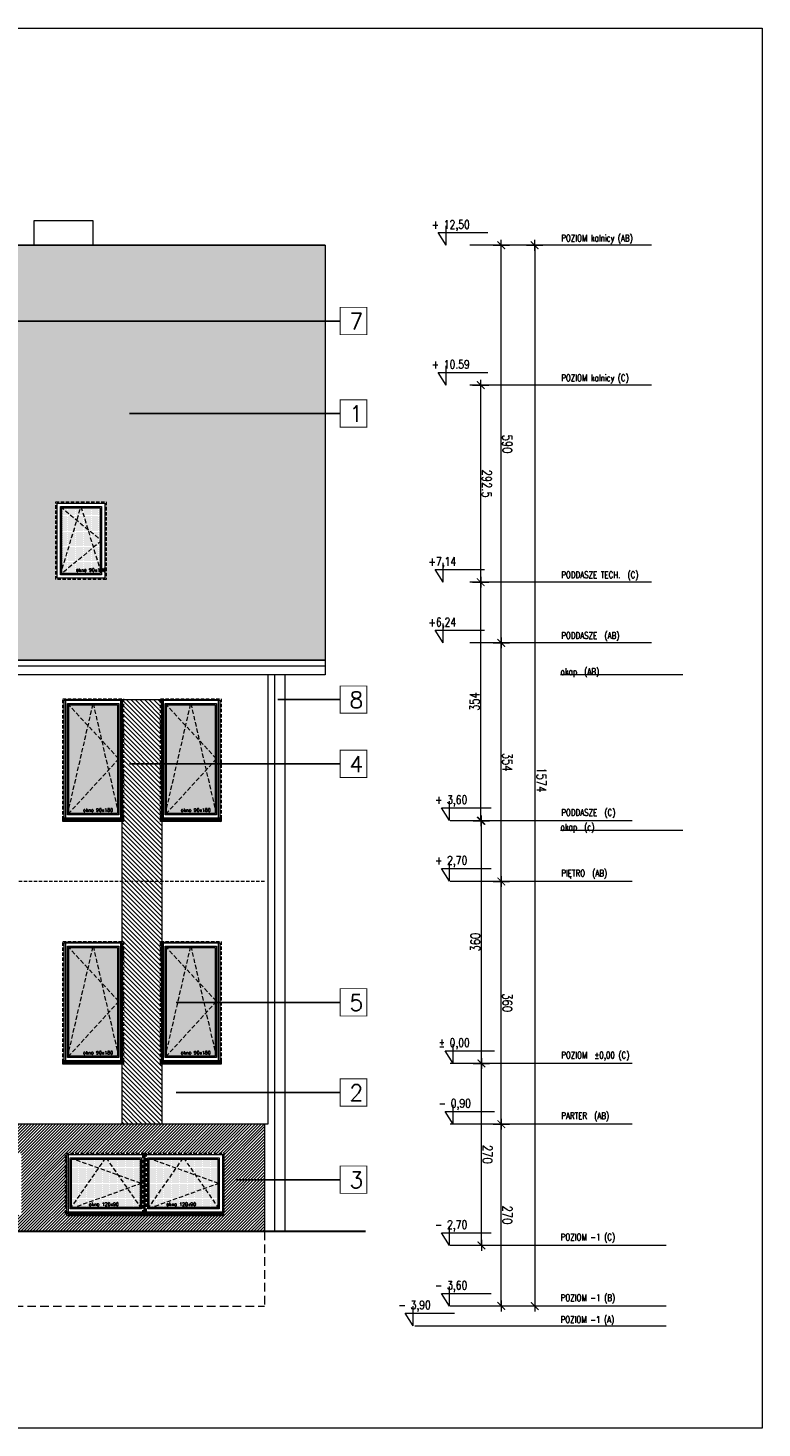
# Model space of a CAD drawing. Header units: millimetres. Extents: x 28291 to 177760, y -399809 to -170937.
# Tile 13 of 256: x 59454 to 60544, y -241830 to -239753. Entities that reach past the tile are written whole.
import ezdxf

# ---------------------------------------------------------------- set-up
doc = ezdxf.new("R2010")
doc.units = ezdxf.units.MM
for name, pattern in [('CACHE', [9.525, 6.35, -3.175]), ('CARKOVANA', [7.5, 5, -2.5]), ('HIDDEN', [9.525, 6.35, -3.175])]:
    doc.linetypes.add(name, pattern=pattern)
doc.layers.get('0').update_dxf_attribs({"lineweight": 0})
for name, color, linetype, lineweight in [('! opisy okien elewacja', 7, 'Continuous', 0), ('!! 0_ Istn-sciany', 3, 'Continuous', 30), ('!! 0_ Istn-widok', 1, 'Continuous', 15), ('!! 0_ WIDOK ELEWACJA', 4, 'Continuous', 0), ('!! 0_Istn-cienka', 4, 'Continuous', 9), ('!! 0_Istn-drzwi', 1, 'Continuous', 13), ('!! 1_Hatch dach', 252, 'Continuous', 5), ('!! 2_NOWE OKNA WIDOk - remont', 140, 'Continuous', 5), ('!! 2_posadzki winyle 2', 43, 'Continuous', 9), ('!! 2_TYNK OBRYS', 252, 'Continuous', 13), ('0-rzedne-blok', 62, 'Continuous', 13)]:
    doc.layers.add(name, color=color, linetype=linetype, lineweight=lineweight)
for name, color, linetype, lineweight, true_color in [('!! 0_ Istn-okna - wymienione', 9, 'Continuous', 13, 0x808080), ('!! 1_ELEWACJA KOLOR', 7, 'Continuous', 13, 0x6888bb), ('!! 1_Wyburzenia', 252, 'CARKOVANA', 13, 0x696969), ('!! 2_ELEWACJA COKÓŁ', 9, 'Continuous', 13, 0x808080)]:
    doc.layers.add(name, color=color, linetype=linetype, lineweight=lineweight, true_color=true_color)
doc.layers.add('!! 0_bloki rzędnych', color=7, linetype='Continuous', lineweight=0, plot=False)
doc.layers.add('ND', color=240, linetype='Continuous', lineweight=0, plot=False)
doc.layers.add('!!_1  OPISY ELEWACJE', color=250, linetype='Continuous')
doc.styles.add('DEUTSCH', font='SIMPLEX8')
doc.styles.add('SIMPLEX', font='simplex.shx', dxfattribs={"width": 0.77})
doc.styles.add('TXT', font='simplex.shx')
doc.dimstyles.new('OL PB 100', dxfattribs={"dimscale": 4, "dimtxt": 3.5, "dimasz": 0.2, "dimexe": 10, "dimexo": 10, "dimgap": 0.5, "dimtad": 1, "dimdec": 1, "dimrnd": 0.5, "dimzin": 9, "dimdsep": 46, "dimtxsty": 'SIMPLEX', "dimblk": 'thick_MSz', "dimcen": 0.05, "dimdle": 8, "dimse1": 1, "dimse2": 1, "dimclrd": 256, "dimclre": 256, "dimclrt": 3, "dimadec": 1, "dimazin": 2, "dimtfac": 1, "dimtdec": 1, "dimtix": 1, "dimtofl": 0, "dimtmove": 2, "dimatfit": 3, "dimldrblk": 'thick_MSz', "dimfxl": 10, "dimfxlon": 1, "dimtolj": 1, "dimlwd": -1, "dimlwe": -1, "dimarcsym": 0})

# ---------------------------------------------------------------- blocks, each defined once
blk = doc.blocks.new('thick_MSz')
for p, q in [((-10, 0), (10, 0)), ((0, 15), (0, -15))]:
    blk.add_line(p, q)
at = {"const_width": 2, "elevation": 2}
blk.add_lwpolyline([(-7.1, -7.1), (7.1, 7.1)], dxfattribs=at)
blk = doc.blocks.new('*D3793')
at = {"layer": 'DEFPOINTS', "color": 0, "ltscale": 100, "transparency": 16777216}
for p in [(15576.3, 8739.9), (15576.3, 8648.5), (15846.3, 8648.5)]:
    blk.add_point(p, dxfattribs=at)
at = {"layer": 'ND', "ltscale": 100, "transparency": 16777216}
blk.add_line((15845.5, 8739.9), (15577.1, 8739.9), dxfattribs=at)
at = {"layer": 'ND', "ltscale": 100, "transparency": 16777216, "xscale": 0.8, "yscale": 0.8, "zscale": 0.8}
for p, rotation in [((15576.3, 8739.9), 180.0000000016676), ((15846.3, 8739.9), 1.667546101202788e-09)]:
    blk.add_blockref('thick_MSz', p, dxfattribs=dict(at, rotation=rotation))
at = {"layer": 'ND', "color": 3, "ltscale": 100, "transparency": 16777216, "insert": (15711.3, 8748.9), "char_height": 14, "attachment_point": 5, "rotation": 0, "style": 'SIMPLEX'}
blk.add_mtext('\\A1;270', dxfattribs=at)
blk = doc.blocks.new('D_kota')
for p, q in [((8.7, 0), (8.7, 23)), ((-0.8, 15), (8.7, 15)), ((8.7, 0), (-0.8, 15))]:
    blk.add_line(p, q)
blk.add_lwpolyline([(-0.8, 15), (57.9, 15)])
at = {"style": 'DEUTSCH', "width": 0.8}
blk.add_attdef('POZ.ARCH', (7.3, 19.7), '', height=10, dxfattribs=at)
blk = doc.blocks.new('*D3794')
at = {"layer": 'DEFPOINTS', "color": 0, "ltscale": 100, "transparency": 16777216}
for p in [(15846.3, 8789.5), (14272.3, 8752.2), (15846.3, 8606.6)]:
    blk.add_point(p, dxfattribs=at)
at = {"layer": 'ND', "ltscale": 100, "transparency": 16777216}
blk.add_line((14273.1, 8789.5), (15845.5, 8789.5), dxfattribs=at)
at = {"layer": 'ND', "ltscale": 100, "transparency": 16777216, "xscale": 0.8, "yscale": 0.8, "zscale": 0.8}
for p, rotation in [((14272.3, 8789.5), 180.0000000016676), ((15846.3, 8789.5), 1.667517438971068e-09)]:
    blk.add_blockref('thick_MSz', p, dxfattribs=dict(at, rotation=rotation))
at = {"layer": 'ND', "color": 3, "ltscale": 100, "transparency": 16777216, "insert": (15065.7, 8799.5), "char_height": 14, "attachment_point": 5, "rotation": 0, "style": 'SIMPLEX'}
blk.add_mtext('\\A1;1574', dxfattribs=at)
blk = doc.blocks.new('*D3795')
at = {"layer": 'DEFPOINTS', "color": 0, "ltscale": 100, "transparency": 16777216}
for p in [(15216.3, 8739.9), (15216.3, 8648.5), (15576.3, 8648.5)]:
    blk.add_point(p, dxfattribs=at)
at = {"layer": 'ND', "ltscale": 100, "transparency": 16777216}
blk.add_line((15575.5, 8739.9), (15217.1, 8739.9), dxfattribs=at)
at = {"layer": 'ND', "ltscale": 100, "transparency": 16777216, "xscale": 0.8, "yscale": 0.8, "zscale": 0.8}
for p, rotation in [((15216.3, 8739.9), 180.0000000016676), ((15576.3, 8739.9), 1.667546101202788e-09)]:
    blk.add_blockref('thick_MSz', p, dxfattribs=dict(at, rotation=rotation))
at = {"layer": 'ND', "color": 3, "ltscale": 100, "transparency": 16777216, "insert": (15396.3, 8748.9), "char_height": 14, "attachment_point": 5, "rotation": 0, "style": 'SIMPLEX'}
blk.add_mtext('\\A1;360', dxfattribs=at)
blk = doc.blocks.new('*D3796')
at = {"layer": 'DEFPOINTS', "color": 0, "ltscale": 100, "transparency": 16777216}
for p in [(14862.3, 8739.9), (14862.3, 8648.6), (15216.3, 8648.5)]:
    blk.add_point(p, dxfattribs=at)
at = {"layer": 'ND', "ltscale": 100, "transparency": 16777216}
blk.add_line((15215.5, 8739.9), (14863.1, 8739.9), dxfattribs=at)
at = {"layer": 'ND', "ltscale": 100, "transparency": 16777216, "xscale": 0.8, "yscale": 0.8, "zscale": 0.8}
for p, rotation in [((14862.3, 8739.9), 180.0000000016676), ((15216.3, 8739.9), 1.667546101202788e-09)]:
    blk.add_blockref('thick_MSz', p, dxfattribs=dict(at, rotation=rotation))
at = {"layer": 'ND', "color": 3, "ltscale": 100, "transparency": 16777216, "insert": (15039.3, 8748.9), "char_height": 14, "attachment_point": 5, "rotation": 0, "style": 'SIMPLEX'}
blk.add_mtext('\\A1;354', dxfattribs=at)
blk = doc.blocks.new('*D3797')
at = {"layer": 'DEFPOINTS', "color": 0, "ltscale": 100, "transparency": 16777216}
for p in [(14272.3, 8739.9), (14272.3, 8693), (14862.3, 8648.6)]:
    blk.add_point(p, dxfattribs=at)
at = {"layer": 'ND', "ltscale": 100, "transparency": 16777216}
blk.add_line((14861.5, 8739.9), (14273.1, 8739.9), dxfattribs=at)
at = {"layer": 'ND', "ltscale": 100, "transparency": 16777216, "xscale": 0.8, "yscale": 0.8, "zscale": 0.8}
for p, rotation in [((14272.3, 8739.9), 180.0000000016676), ((14862.3, 8739.9), 1.667546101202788e-09)]:
    blk.add_blockref('thick_MSz', p, dxfattribs=dict(at, rotation=rotation))
at = {"layer": 'ND', "color": 3, "ltscale": 100, "transparency": 16777216, "insert": (14567.3, 8748.9), "char_height": 14, "attachment_point": 5, "rotation": 0, "style": 'SIMPLEX'}
blk.add_mtext('\\A1;590', dxfattribs=at)
blk = doc.blocks.new('*D3798')
at = {"layer": 'DEFPOINTS', "color": 0, "ltscale": 100, "transparency": 16777216}
for p in [(15486.3, 8710.4), (15486.3, 8648.5), (15756.3, 8648.5)]:
    blk.add_point(p, dxfattribs=at)
at = {"layer": 'ND', "ltscale": 100, "transparency": 16777216}
blk.add_line((15755.5, 8710.4), (15487.1, 8710.4), dxfattribs=at)
at = {"layer": 'ND', "ltscale": 100, "transparency": 16777216, "xscale": 0.8, "yscale": 0.8, "zscale": 0.8}
for p, rotation in [((15486.3, 8710.4), 180.0000000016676), ((15756.3, 8710.4), 1.667546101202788e-09)]:
    blk.add_blockref('thick_MSz', p, dxfattribs=dict(at, rotation=rotation))
at = {"layer": 'ND', "color": 3, "ltscale": 100, "transparency": 16777216, "insert": (15621.3, 8719.4), "char_height": 14, "attachment_point": 5, "rotation": 0, "style": 'SIMPLEX'}
blk.add_mtext('\\A1;270', dxfattribs=at)
blk = doc.blocks.new('*D3799')
at = {"layer": 'DEFPOINTS', "color": 0, "ltscale": 100, "transparency": 16777216}
for p in [(15126.3, 8710.4), (15126.3, 8648.5), (15486.3, 8648.5)]:
    blk.add_point(p, dxfattribs=at)
at = {"layer": 'ND', "ltscale": 100, "transparency": 16777216}
blk.add_line((15485.5, 8710.4), (15127.1, 8710.4), dxfattribs=at)
at = {"layer": 'ND', "ltscale": 100, "transparency": 16777216, "xscale": 0.8, "yscale": 0.8, "zscale": 0.8, "rotation": 180}
blk.add_blockref('thick_MSz', (15126.3, 8710.4), dxfattribs=at)
at = {"layer": 'ND', "ltscale": 100, "transparency": 16777216, "xscale": 0.8, "yscale": 0.8, "zscale": 0.8}
blk.add_blockref('thick_MSz', (15486.3, 8710.4), dxfattribs=at)
at = {"layer": 'ND', "color": 3, "ltscale": 100, "transparency": 16777216, "insert": (15306.3, 8701.4), "char_height": 14, "attachment_point": 5, "rotation": 180, "style": 'SIMPLEX'}
blk.add_mtext('\\A1;360', dxfattribs=at)
blk = doc.blocks.new('*D3791')
at = {"layer": 'DEFPOINTS', "color": 0, "ltscale": 100, "transparency": 16777216}
for p in [(14772.3, 8709.4), (14772.3, 8648.5), (15126.3, 8648.5)]:
    blk.add_point(p, dxfattribs=at)
at = {"layer": 'ND', "ltscale": 100, "transparency": 16777216}
blk.add_line((15125.5, 8709.4), (14773.1, 8709.4), dxfattribs=at)
at = {"layer": 'ND', "ltscale": 100, "transparency": 16777216, "xscale": 0.8, "yscale": 0.8, "zscale": 0.8, "rotation": 180}
blk.add_blockref('thick_MSz', (14772.3, 8709.4), dxfattribs=at)
at = {"layer": 'ND', "ltscale": 100, "transparency": 16777216, "xscale": 0.8, "yscale": 0.8, "zscale": 0.8}
blk.add_blockref('thick_MSz', (15126.3, 8709.4), dxfattribs=at)
at = {"layer": 'ND', "color": 3, "ltscale": 100, "transparency": 16777216, "insert": (14949.3, 8700.4), "char_height": 14, "attachment_point": 5, "rotation": 180, "style": 'SIMPLEX'}
blk.add_mtext('\\A1;354', dxfattribs=at)
blk = doc.blocks.new('*D3792')
at = {"layer": 'DEFPOINTS', "color": 0, "ltscale": 100, "transparency": 16777216}
for p in [(14479.8, 8709.4), (14479.8, 8593.5), (14772.3, 8593.5)]:
    blk.add_point(p, dxfattribs=at)
at = {"layer": 'ND', "ltscale": 100, "transparency": 16777216}
blk.add_line((14771.5, 8709.4), (14480.6, 8709.4), dxfattribs=at)
at = {"layer": 'ND', "ltscale": 100, "transparency": 16777216, "xscale": 0.8, "yscale": 0.8, "zscale": 0.8, "rotation": 180}
blk.add_blockref('thick_MSz', (14479.8, 8709.4), dxfattribs=at)
at = {"layer": 'ND', "ltscale": 100, "transparency": 16777216, "xscale": 0.8, "yscale": 0.8, "zscale": 0.8}
blk.add_blockref('thick_MSz', (14772.3, 8709.4), dxfattribs=at)
at = {"layer": 'ND', "color": 3, "ltscale": 100, "transparency": 16777216, "insert": (14626.1, 8718.4), "char_height": 14, "attachment_point": 5, "style": 'SIMPLEX'}
blk.add_mtext('\\A1;292.5', dxfattribs=at)
blk = doc.blocks.new('okno 90x180')
at = {"layer": '!! 1_Hatch dach', "true_color": 0x575757}
h = blk.add_hatch(dxfattribs=at)
h.set_pattern_fill('DOTS', color=251)
h.set_pattern_definition([(0, (-9632.3096, -11392.1331), (0.79375, 1.5875), [0, -1.5875])])
h.paths.add_polyline_path([(9, -10), (81, -10), (81, -171), (9, -171)])
at = {"layer": '!! 2_posadzki winyle 2'}
h = blk.add_hatch(dxfattribs=at)
h.set_pattern_fill('ANSI31', color=252, scale=0.2)
h.paths.add_polyline_path([(0, -178), (90, -178), (90, -183), (0, -183)])
at = {"layer": '!! 0_ Istn-okna - wymienione', "linetype": 'CARKOVANA', "lineweight": 5}
blk.add_lwpolyline([(0, -1), (90, -1), (90, -180), (0, -180)], close=True, dxfattribs=at)
at = {"layer": '!! 0_ Istn-okna - wymienione'}
for points in [[(2, -3), (88, -3), (88, -178), (2, -178)], [(7, -8), (83, -8), (83, -173), (7, -173)], [(9, -10), (81, -10), (81, -171), (9, -171)], [(0, -178), (90, -178), (90, -183), (0, -183)]]:
    blk.add_lwpolyline(points, close=True, dxfattribs=at)
at = {"layer": '!! 1_Hatch dach', "color": 251, "linetype": 'CACHE', "true_color": 0x575757}
for points in [[(7, -173), (45, -8), (83, -173)], [(7, -8), (83, -90), (7, -173)]]:
    blk.add_lwpolyline(points, dxfattribs=at)
at = {"insert": (30.1, -163.6), "char_height": 5, "attachment_point": 1, "style": 'TXT'}
blk.add_mtext_dynamic_manual_height_columns('okno 90x180', width=52.63, gutter_width=75, heights=[0], dxfattribs=at)
blk = doc.blocks.new('okno 115x115')
at = {"layer": '!! 1_Hatch dach', "true_color": 0x575757}
h = blk.add_hatch(dxfattribs=at)
h.set_pattern_fill('DOTS', color=251, angle=360)
h.set_pattern_definition([(360, (-21873.4686, 1906.5186), (0.79375, 1.5875), [0, -1.5875])])
h.paths.add_polyline_path([(-12259.7, 13266.7), (-12157.7, 13266.7), (-12157.7, 13194.7), (-12259.7, 13194.7)])
h = blk.add_hatch(dxfattribs=at)
h.set_pattern_fill('ANSI31', color=251, scale=0.2, angle=360)
h.paths.add_polyline_path([(-12264.2, 13187.7), (-12153.2, 13187.7), (-12153.2, 13182.7), (-12264.2, 13182.7)])
at = {"layer": '!! 0_ Istn-okna - wymienione', "linetype": 'CARKOVANA', "lineweight": 5}
blk.add_lwpolyline([(-12268.7, 13275.7), (-12148.7, 13275.7), (-12148.7, 13185.7), (-12268.7, 13185.7)], close=True, dxfattribs=at)
at = {"layer": '!! 0_ Istn-okna - wymienione'}
for points in [[(-12266.7, 13273.7), (-12150.7, 13273.7), (-12150.7, 13187.7), (-12266.7, 13187.7)], [(-12261.7, 13268.7), (-12155.7, 13268.7), (-12155.7, 13192.7), (-12261.7, 13192.7)], [(-12259.7, 13266.7), (-12157.7, 13266.7), (-12157.7, 13194.7), (-12259.7, 13194.7)], [(-12266.7, 13187.7), (-12150.7, 13187.7), (-12150.7, 13182.7), (-12266.7, 13182.7)]]:
    blk.add_lwpolyline(points, close=True, dxfattribs=at)
at = {"layer": '!! 1_Hatch dach', "color": 251, "linetype": 'CACHE', "true_color": 0x575757}
for points in [[(-12261.7, 13192.7), (-12208.7, 13268.7), (-12155.7, 13192.7)], [(-12261.7, 13268.7), (-12155.7, 13230.7), (-12261.7, 13192.7)]]:
    blk.add_lwpolyline(points, dxfattribs=at)
at = {"insert": (-12234.1, 13202.1), "char_height": 5, "attachment_point": 1, "style": 'TXT'}
blk.add_mtext_dynamic_manual_height_columns('okno 120x90', width=52.63, gutter_width=75, heights=[0], dxfattribs=at)
blk = doc.blocks.new('OKNO POŁACIOWE')
at = {"layer": '!! 1_Hatch dach', "true_color": 0x575757}
h = blk.add_hatch(dxfattribs=at)
h.set_pattern_fill('DOTS', color=251)
h.set_pattern_definition([(0, (62967.6391, -229507.4222), (0.79375, 1.5875), [0, -1.5875])])
h.paths.add_polyline_path([(72608.9, -218174.3), (72665.9, -218174.3), (72665.9, -218271.3), (72608.9, -218271.3)])
at = {"layer": '!! 0_ Istn-okna - wymienione', "linetype": 'CARKOVANA', "lineweight": 5}
blk.add_lwpolyline([(72599.9, -218165.3), (72674.9, -218165.3), (72674.9, -218280.3), (72599.9, -218280.3)], close=True, dxfattribs=at)
at = {"layer": '!! 0_ Istn-okna - wymienione'}
for points in [[(72601.9, -218167.3), (72672.9, -218167.3), (72672.9, -218278.3), (72601.9, -218278.3)], [(72606.9, -218172.3), (72667.9, -218172.3), (72667.9, -218273.3), (72606.9, -218273.3)], [(72608.9, -218174.3), (72665.9, -218174.3), (72665.9, -218271.3), (72608.9, -218271.3)]]:
    blk.add_lwpolyline(points, close=True, dxfattribs=at)
at = {"layer": '!! 1_Hatch dach', "color": 251, "linetype": 'CACHE', "true_color": 0x575757}
for points in [[(72606.9, -218273.3), (72637.4, -218172.3), (72667.9, -218273.3)], [(72606.9, -218172.3), (72667.9, -218222.8), (72606.9, -218273.3)]]:
    blk.add_lwpolyline(points, dxfattribs=at)
at = {"insert": (72630, -218263.9), "char_height": 5, "attachment_point": 1, "style": 'TXT'}
blk.add_mtext_dynamic_manual_height_columns('okno 90x180', width=52.63, gutter_width=75, heights=[0], dxfattribs=at)
blk = doc.blocks.new('POZIOMY BLOK')
for p, q in [((14909.91, 9009.49), (14909.91, 8828.06)), ((15140.67, 9009.49), (15140.67, 8828.06)), ((15756.32, 8984.49), (15756.32, 8664.25)), ((15846.32, 8984.49), (15846.32, 8664.25)), ((15876.32, 8984.49), (15876.32, 8664.25)), ((14272.32, 8962.8), (14272.32, 8693.05)), ((14479.8, 8962.8), (14479.8, 8693.05)), ((14772.32, 8962.8), (14772.32, 8693.05)), ((14862.32, 8962.8), (14862.32, 8693.05)), ((15126.32, 8934), (15126.32, 8664.25)), ((15216.32, 8934), (15216.32, 8664.25)), ((15486.32, 8934), (15486.32, 8664.25)), ((15576.32, 8934), (15576.32, 8664.25)), ((15876.32, 8682.25), (15876.32, 8611.49))]:
    blk.add_line(p, q)
at = {"layer": '0-rzedne-blok'}
ref = blk.add_blockref('D_kota', (15486.32, 8657.67), dxfattribs=dict(at, xscale=1.250000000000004, yscale=1.250000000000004, zscale=1.250000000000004, rotation=90))
ref.add_attrib('POZ.ARCH', '%%p 0,00  ', (15461.74, 8646.85), dxfattribs={"layer": '0', "height": 12.5, "rotation": 90, "style": 'DEUTSCH', "width": 0.8})
ref = blk.add_blockref('D_kota', (15576.32, 8657.67), dxfattribs=dict(at, xscale=1.250000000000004, yscale=1.250000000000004, zscale=1.250000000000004, rotation=90))
ref.add_attrib('POZ.ARCH', '- 0,90  ', (15551.74, 8646.85), dxfattribs={"layer": '0', "height": 12.5, "rotation": 90, "style": 'DEUTSCH', "width": 0.8})
ref = blk.add_blockref('D_kota', (14272.32, 8647.32), dxfattribs=dict(at, xscale=1.250000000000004, yscale=1.250000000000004, zscale=1.250000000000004, rotation=90))
ref.add_attrib('POZ.ARCH', '+ 12,50', (14247.74, 8636.49), dxfattribs={"layer": '0', "height": 12.5, "rotation": 90, "style": 'DEUTSCH', "width": 0.8})
ref = blk.add_blockref('D_kota', (14479.8, 8647.32), dxfattribs=dict(at, xscale=1.250000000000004, yscale=1.250000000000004, zscale=1.250000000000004, rotation=90))
ref.add_attrib('POZ.ARCH', '+ 10.59', (14455.22, 8636.49), dxfattribs={"layer": '0', "height": 12.5, "rotation": 90, "style": 'DEUTSCH', "width": 0.8})
ref = blk.add_blockref('D_kota', (14772.32, 8642.51), dxfattribs=dict(at, xscale=1.250000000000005, yscale=1.250000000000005, zscale=1.250000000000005, rotation=90))
ref.add_attrib('POZ.ARCH', '+7,14', (14747.74, 8631.68), dxfattribs={"layer": '0', "height": 12.5, "rotation": 90, "style": 'DEUTSCH', "width": 0.8})
ref = blk.add_blockref('D_kota', (14862.32, 8642.51), dxfattribs=dict(at, xscale=1.250000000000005, yscale=1.250000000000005, zscale=1.250000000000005, rotation=90))
ref.add_attrib('POZ.ARCH', '+6,24', (14837.74, 8631.68), dxfattribs={"layer": '0', "height": 12.5, "rotation": 90, "style": 'DEUTSCH', "width": 0.8})
ref = blk.add_blockref('D_kota', (15125.85, 8652.26), dxfattribs=dict(at, xscale=1.250000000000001, yscale=1.250000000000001, zscale=1.250000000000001, rotation=89.99999992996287))
ref.add_attrib('POZ.ARCH', '+ 3,60', (15101.27, 8641.44), dxfattribs={"layer": '0', "height": 12.5, "rotation": 90, "style": 'DEUTSCH', "width": 0.8})
ref = blk.add_blockref('D_kota', (15215.85, 8652.26), dxfattribs=dict(at, xscale=1.250000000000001, yscale=1.250000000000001, zscale=1.250000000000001, rotation=89.99999992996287))
ref.add_attrib('POZ.ARCH', '+ 2,70', (15191.27, 8641.44), dxfattribs={"layer": '0', "height": 12.5, "rotation": 90, "style": 'DEUTSCH', "width": 0.8})
ref = blk.add_blockref('D_kota', (15756.32, 8652.26), dxfattribs=dict(at, xscale=1.250000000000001, yscale=1.250000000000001, zscale=1.250000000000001, rotation=89.99999992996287))
ref.add_attrib('POZ.ARCH', '- 2,70', (15731.74, 8641.44), dxfattribs={"layer": '0', "height": 12.5, "rotation": 90, "style": 'DEUTSCH', "width": 0.8})
ref = blk.add_blockref('D_kota', (15846.32, 8652.26), dxfattribs=dict(at, xscale=1.250000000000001, yscale=1.250000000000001, zscale=1.250000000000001, rotation=89.99999992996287))
ref.add_attrib('POZ.ARCH', '- 3,60', (15821.74, 8641.44), dxfattribs={"layer": '0', "height": 12.5, "rotation": 90, "style": 'DEUTSCH', "width": 0.8})
ref = blk.add_blockref('D_kota', (15875.5, 8597.99), dxfattribs=dict(at, xscale=1.250000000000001, yscale=1.250000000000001, zscale=1.250000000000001, rotation=89.99999992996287))
ref.add_attrib('POZ.ARCH', '- 3,90', (15850.92, 8587.16), dxfattribs={"layer": '0', "height": 12.5, "rotation": 90, "style": 'DEUTSCH', "width": 0.8})
at = {"style": 'SIMPLEX', "width": 0.77}
for s, p in [('POZIOM kalnicy (AB)', (14266.63, 8829.03, -0.04)), ('POZIOM kalnicy (C)', (14474.11, 8829.03, -0.04)), ('PODDASZE TECH.  (C)', (14766.35, 8829.03, -0.04)), ('POZIOM  %%P0,00 (C)', (15478.99, 8829.03, -0.04)), ('PODDASZE  (AB)', (14856.35, 8829.03, -0.04)), ('PODDASZE  (C)', (15118.99, 8829.03, -0.04)), ('PIĘTRO  (AB)', (15208.99, 8829.03, -0.04)), ('PARTER  (AB)', (15568.99, 8829.03, -0.04)), ('POZIOM -1 (C)', (15748.99, 8828.23, -0.04)), ('POZIOM -1 (B)', (15838.99, 8828.23, -0.04)), ('POZIOM -1 (A)', (15871.38, 8827.97, -0.04)), ('okap  (AB)', (14909.91, 8828.06)), ('okap  (c)', (15140.67, 8828.06))]:
    blk.add_text(s, height=10, rotation=90, dxfattribs=at).set_placement(p)
at = {"layer": 'ND', "ltscale": 100}
dim = blk.add_linear_dim(base=(15846.32, 8789.48), p1=(14272.32, 8752.23), p2=(15846.32, 8606.6), angle=180, dimstyle='OL PB 100', dxfattribs=at)
dim.commit()
dim.dimension.update_dxf_attribs({"geometry": '*D3794', "text_midpoint": (15065.71, 8799.48), "dimtype": 160})
for base, p1, p2, picture, middle in [((14272.32, 8739.89), (14862.32, 8648.65), (14272.32, 8693.05), '*D3797', (14567.32, 8748.89)), ((14862.32, 8739.89), (15216.32, 8648.52), (14862.32, 8648.65), '*D3796', (15039.32, 8748.89)), ((15216.32, 8739.89), (15576.32, 8648.52), (15216.32, 8648.52), '*D3795', (15396.32, 8748.89)), ((15576.32, 8739.89), (15846.32, 8648.52), (15576.32, 8648.52), '*D3793', (15711.32, 8748.89)), ((15486.32, 8710.39), (15756.32, 8648.52), (15486.32, 8648.52), '*D3798', (15621.32, 8719.39)), ((14772.32, 8709.43), (15126.32, 8648.52), (14772.32, 8648.52), '*D3791', (14949.32, 8700.43)), ((15126.32, 8710.39), (15486.32, 8648.52), (15126.32, 8648.52), '*D3799', (15306.32, 8701.39))]:
    dim = blk.add_linear_dim(base=base, p1=p1, p2=p2, angle=180, dimstyle='OL PB 100', dxfattribs=at)
    dim.commit()
    dim.dimension.update_dxf_attribs({"geometry": picture, "text_midpoint": middle})
dim = blk.add_linear_dim(base=(14479.8, 8709.43), p1=(14772.32, 8593.49), p2=(14479.8, 8593.49), dimstyle='OL PB 100', dxfattribs=at)
dim.commit()
dim.dimension.update_dxf_attribs({"geometry": '*D3792', "text_midpoint": (14626.06, 8718.43)})

msp = doc.modelspace()

# ---------------------------------------------------------------- hatches: boundary and pattern name
at = {"layer": '!! 1_ELEWACJA KOLOR', "true_color": 0x315442}
h = msp.add_hatch(dxfattribs=at)
h.set_pattern_fill('ANSI31', color=129, scale=1.5, angle=-90)
h.paths.add_polyline_path([(59593.56903, -240749.35053), (59652.56903, -240749.35053), (59652.56903, -241379.35053), (59593.56903, -241379.35053)])
at = {"layer": '!! 1_Hatch dach', "true_color": 0x990000}
h = msp.add_hatch(dxfattribs=at)
h.set_pattern_fill('AR-B88', color=14, scale=0.1, angle=180)
h.paths.add_polyline_path([(58873.06903, -240075.35053), (55873.06903, -240075.35053), (56246.33593, -240349.80011), (56239.06903, -240358.05796), (56239.06903, -240371.5708), (56227.17773, -240371.5708), (56190.56903, -240371.5708), (56190.56903, -240621.52607), (55555.56903, -240621.52607), (55555.56903, -240371.5708), (55507.06903, -240371.5708), (55507.06903, -240358.05796), (55499.80212, -240349.80011), (55873.06903, -240075.35053), (54941.06903, -240075.35053), (54941.06903, -240691.16861), (56910.29832, -240691.16861), (57374.31903, -240282.83038), (57838.33974, -240691.16861), (59895.06903, -240691.16861), (59895.06903, -240075.35053), (58873.06903, -240075.35053), (59246.33593, -240349.80011), (59239.06903, -240358.05796), (59239.06903, -240371.5708), (59227.17773, -240371.5708), (59190.56903, -240371.5708), (59190.56903, -240621.52607), (58555.56903, -240621.52607), (58555.56903, -240371.5708), (58507.06903, -240371.5708), (58507.06903, -240358.05796), (58499.80212, -240349.80011)])
h.paths.add_polyline_path([(56496.06903, -240456.15298), (56496.06903, -240571.15298), (56421.06903, -240571.15298), (56421.06903, -240456.15298)], flags=16)
h.paths.add_polyline_path([(56489.06903, -240463.15298), (56489.06903, -240564.15298), (56428.06903, -240564.15298), (56428.06903, -240463.15298)], flags=0)
h.paths.add_polyline_path([(56487.06903, -240465.15298), (56487.06903, -240511.99724), (56489.06903, -240513.65298), (56487.06903, -240515.30872), (56487.06903, -240557.53003), (56488.46507, -240562.15298), (56430.48487, -240562.15298), (56428.06903, -240564.15298), (56430.06903, -240557.53003), (56430.06903, -240464.80872), (56430.48487, -240465.15298), (56457.96507, -240465.15298), (56458.56903, -240463.15298), (56459.17299, -240465.15298)], flags=0)
h.paths.add_polyline_path([(59495.06903, -240456.15298), (59570.06903, -240456.15298), (59570.06903, -240571.15298), (59495.06903, -240571.15298)], flags=16)
h.paths.add_polyline_path([(59502.06903, -240463.15298), (59563.06903, -240463.15298), (59563.06903, -240564.15298), (59502.06903, -240564.15298)], flags=0)
h.paths.add_polyline_path([(59504.06903, -240464.80872), (59504.48487, -240465.15298), (59531.96507, -240465.15298), (59532.56903, -240463.15298), (59533.17299, -240465.15298), (59561.06903, -240465.15298), (59561.06903, -240511.99724), (59563.06903, -240513.65298), (59561.06903, -240515.30872), (59561.06903, -240557.53003), (59562.46507, -240562.15298), (59504.48487, -240562.15298), (59502.06903, -240564.15298), (59504.06903, -240557.53003)], flags=0)
h.paths.add_polyline_path([(55345.06903, -240456.15298), (55345.06903, -240571.15298), (55270.06903, -240571.15298), (55270.06903, -240456.15298)], flags=16)
h.paths.add_polyline_path([(55338.06903, -240463.15298), (55338.06903, -240564.15298), (55277.06903, -240564.15298), (55277.06903, -240463.15298)], flags=0)
h.paths.add_polyline_path([(55336.06903, -240465.15298), (55336.06903, -240511.99724), (55338.06903, -240513.65298), (55336.06903, -240515.30872), (55336.06903, -240557.53003), (55337.46507, -240562.15298), (55279.48487, -240562.15298), (55277.06903, -240564.15298), (55279.06903, -240557.53003), (55279.06903, -240464.80872), (55279.48487, -240465.15298), (55306.96507, -240465.15298), (55307.56903, -240463.15298), (55308.17299, -240465.15298)], flags=0)
h.paths.add_polyline_path([(55298.89678, -240560.99335), (55349.01583, -240560.99335), (55349.01583, -240553.49335), (55298.89678, -240553.49335)], flags=24)
h.paths.add_polyline_path([(56449.89678, -240560.99335), (56500.01583, -240560.99335), (56500.01583, -240553.49335), (56449.89678, -240553.49335)], flags=24)
h.paths.add_polyline_path([(59523.89678, -240560.99335), (59574.01583, -240560.99335), (59574.01583, -240553.49335), (59523.89678, -240553.49335)], flags=24)
at = {"layer": '!! 2_ELEWACJA COKÓŁ', "true_color": 0x2b2b2c}
h = msp.add_hatch(dxfattribs=at)
h.set_pattern_fill('ANSI31', color=250)
h.set_pattern_definition([(45, (-4038.4983, -39195.6034), (-2.24506403, 2.24506403), [])])
h.paths.add_polyline_path([(59805.06903, -241379.35053), (58005.06903, -241379.35053), (58005.06903, -241538.93262), (59805.06903, -241538.93262)])
h.paths.add_polyline_path([(59212.06903, -241422.35053), (59327.06903, -241422.35053), (59444.06903, -241422.35053), (59444.06903, -241514.35053), (59212.06903, -241514.35053)], flags=16)
h.paths.add_polyline_path([(59214.06903, -241424.35053), (59325.06903, -241424.35053), (59325.06903, -241510.35053), (59214.06903, -241510.35053)], flags=0)
h.paths.add_polyline_path([(59219.06903, -241429.35053), (59320.06903, -241429.35053), (59320.06903, -241505.35053), (59219.06903, -241505.35053)], flags=0)
h.paths.add_polyline_path([(59224.38482, -241431.35053), (59268.24008, -241431.35053), (59269.56903, -241429.35053), (59270.89798, -241431.35053), (59318.06903, -241431.35053), (59318.06903, -241466.59806), (59320.06903, -241467.35053), (59318.06903, -241468.10301), (59318.06903, -241502.34063), (59318.74008, -241503.35053), (59224.38482, -241503.35053), (59219.06903, -241505.35053), (59221.06903, -241502.34063), (59221.06903, -241430.10301)], flags=0)
h.paths.add_polyline_path([(59144.06903, -241514.35053), (58912.06903, -241514.35053), (58912.06903, -241422.35053), (59027.06903, -241422.35053), (59144.06903, -241422.35053)], flags=16)
h.paths.add_polyline_path([(59140.06903, -241424.35053), (59140.06903, -241510.35053), (59029.06903, -241510.35053), (59029.06903, -241424.35053)], flags=0)
h.paths.add_polyline_path([(59135.06903, -241429.35053), (59135.06903, -241505.35053), (59034.06903, -241505.35053), (59034.06903, -241429.35053)], flags=0)
h.paths.add_polyline_path([(59133.06903, -241431.35053), (59133.06903, -241466.59806), (59135.06903, -241467.35053), (59133.06903, -241468.10301), (59133.06903, -241502.34063), (59133.74008, -241503.35053), (59039.38482, -241503.35053), (59034.06903, -241505.35053), (59036.06903, -241502.34063), (59036.06903, -241430.10301), (59039.38482, -241431.35053), (59083.24008, -241431.35053), (59084.56903, -241429.35053), (59085.89798, -241431.35053)], flags=0)
h.paths.add_polyline_path([(59329.06903, -241424.35053), (59440.06903, -241424.35053), (59440.06903, -241510.35053), (59329.06903, -241510.35053)], flags=0)
h.paths.add_polyline_path([(59334.06903, -241429.35053), (59435.06903, -241429.35053), (59435.06903, -241505.35053), (59334.06903, -241505.35053)], flags=0)
h.paths.add_polyline_path([(59339.38482, -241431.35053), (59383.24008, -241431.35053), (59384.56903, -241429.35053), (59385.89798, -241431.35053), (59433.06903, -241431.35053), (59433.06903, -241466.59806), (59435.06903, -241467.35053), (59433.06903, -241468.10301), (59433.06903, -241502.34063), (59433.74008, -241503.35053), (59339.38482, -241503.35053), (59334.06903, -241505.35053), (59336.06903, -241502.34063), (59336.06903, -241430.10301)], flags=0)
h.paths.add_polyline_path([(59025.06903, -241424.35053), (59025.06903, -241510.35053), (58914.06903, -241510.35053), (58914.06903, -241424.35053)], flags=0)
h.paths.add_polyline_path([(59020.06903, -241429.35053), (59020.06903, -241505.35053), (58919.06903, -241505.35053), (58919.06903, -241429.35053)], flags=0)
h.paths.add_polyline_path([(59018.06903, -241431.35053), (59018.06903, -241466.59806), (59020.06903, -241467.35053), (59018.06903, -241468.10301), (59018.06903, -241502.34063), (59018.74008, -241503.35053), (58924.38482, -241503.35053), (58919.06903, -241505.35053), (58921.06903, -241502.34063), (58921.06903, -241430.10301), (58924.38482, -241431.35053), (58968.24008, -241431.35053), (58969.56903, -241429.35053), (58970.89798, -241431.35053)], flags=0)
h.paths.add_polyline_path([(59512.06903, -241422.35053), (59627.06903, -241422.35053), (59744.06903, -241422.35053), (59744.06903, -241514.35053), (59512.06903, -241514.35053)], flags=16)
h.paths.add_polyline_path([(59514.06903, -241424.35053), (59625.06903, -241424.35053), (59625.06903, -241510.35053), (59514.06903, -241510.35053)], flags=0)
h.paths.add_polyline_path([(59519.06903, -241429.35053), (59620.06903, -241429.35053), (59620.06903, -241505.35053), (59519.06903, -241505.35053)], flags=0)
h.paths.add_polyline_path([(59521.06903, -241430.10301), (59524.38482, -241431.35053), (59568.24008, -241431.35053), (59569.56903, -241429.35053), (59570.89798, -241431.35053), (59618.06903, -241431.35053), (59618.06903, -241466.59806), (59620.06903, -241467.35053), (59618.06903, -241468.10301), (59618.06903, -241502.34063), (59618.74008, -241503.35053), (59524.38482, -241503.35053), (59519.06903, -241505.35053), (59521.06903, -241502.34063)], flags=0)
h.paths.add_polyline_path([(58844.06903, -241514.35053), (58612.06903, -241514.35053), (58612.06903, -241422.35053), (58727.06903, -241422.35053), (58844.06903, -241422.35053)], flags=16)
h.paths.add_polyline_path([(58840.06903, -241424.35053), (58840.06903, -241510.35053), (58729.06903, -241510.35053), (58729.06903, -241424.35053)], flags=0)
h.paths.add_polyline_path([(58835.06903, -241429.35053), (58835.06903, -241505.35053), (58734.06903, -241505.35053), (58734.06903, -241429.35053)], flags=0)
h.paths.add_polyline_path([(58833.06903, -241431.35053), (58833.06903, -241466.59806), (58835.06903, -241467.35053), (58833.06903, -241468.10301), (58833.06903, -241502.34063), (58833.74008, -241503.35053), (58739.38482, -241503.35053), (58734.06903, -241505.35053), (58736.06903, -241502.34063), (58736.06903, -241430.10301), (58739.38482, -241431.35053), (58783.24008, -241431.35053), (58784.56903, -241429.35053), (58785.89798, -241431.35053)], flags=0)
h.paths.add_polyline_path([(59629.06903, -241424.35053), (59740.06903, -241424.35053), (59740.06903, -241510.35053), (59629.06903, -241510.35053)], flags=0)
h.paths.add_polyline_path([(59634.06903, -241429.35053), (59735.06903, -241429.35053), (59735.06903, -241505.35053), (59634.06903, -241505.35053)], flags=0)
h.paths.add_polyline_path([(59636.06903, -241430.10301), (59639.38482, -241431.35053), (59683.24008, -241431.35053), (59684.56903, -241429.35053), (59685.89798, -241431.35053), (59733.06903, -241431.35053), (59733.06903, -241466.59806), (59735.06903, -241467.35053), (59733.06903, -241468.10301), (59733.06903, -241502.34063), (59733.74008, -241503.35053), (59639.38482, -241503.35053), (59634.06903, -241505.35053), (59636.06903, -241502.34063)], flags=0)
h.paths.add_polyline_path([(58725.06903, -241424.35053), (58725.06903, -241510.35053), (58614.06903, -241510.35053), (58614.06903, -241424.35053)], flags=0)
h.paths.add_polyline_path([(58720.06903, -241429.35053), (58720.06903, -241505.35053), (58619.06903, -241505.35053), (58619.06903, -241429.35053)], flags=0)
h.paths.add_polyline_path([(58718.06903, -241431.35053), (58718.06903, -241466.59806), (58720.06903, -241467.35053), (58718.06903, -241468.10301), (58718.06903, -241502.34063), (58718.74008, -241503.35053), (58624.38482, -241503.35053), (58619.06903, -241505.35053), (58621.06903, -241502.34063), (58621.06903, -241430.10301), (58624.38482, -241431.35053), (58668.24008, -241431.35053), (58669.56903, -241429.35053), (58670.89798, -241431.35053)], flags=0)
h.paths.add_polyline_path([(58544.06903, -241514.35053), (58312.06903, -241514.35053), (58312.06903, -241422.35053), (58427.06903, -241422.35053), (58544.06903, -241422.35053)], flags=16)
h.paths.add_polyline_path([(58540.06903, -241424.35053), (58540.06903, -241510.35053), (58429.06903, -241510.35053), (58429.06903, -241424.35053)], flags=0)
h.paths.add_polyline_path([(58535.06903, -241429.35053), (58535.06903, -241505.35053), (58434.06903, -241505.35053), (58434.06903, -241429.35053)], flags=0)
h.paths.add_polyline_path([(58533.06903, -241431.35053), (58533.06903, -241466.59806), (58535.06903, -241467.35053), (58533.06903, -241468.10301), (58533.06903, -241502.34063), (58533.74008, -241503.35053), (58439.38482, -241503.35053), (58434.06903, -241505.35053), (58436.06903, -241502.34063), (58436.06903, -241430.10301), (58439.38482, -241431.35053), (58483.24008, -241431.35053), (58484.56903, -241429.35053), (58485.89798, -241431.35053)], flags=0)
h.paths.add_polyline_path([(58425.06903, -241424.35053), (58425.06903, -241510.35053), (58314.06903, -241510.35053), (58314.06903, -241424.35053)], flags=0)
h.paths.add_polyline_path([(58420.06903, -241429.35053), (58420.06903, -241505.35053), (58319.06903, -241505.35053), (58319.06903, -241429.35053)], flags=0)
h.paths.add_polyline_path([(58420.06903, -241467.35053), (58418.06903, -241468.10301), (58418.06903, -241502.34063), (58418.74008, -241503.35053), (58324.38482, -241503.35053), (58319.06903, -241505.35053), (58321.06903, -241502.34063), (58321.06903, -241430.10301), (58324.38482, -241431.35053), (58368.24008, -241431.35053), (58369.56903, -241429.35053), (58370.89798, -241431.35053), (58418.06903, -241431.35053), (58418.06903, -241466.59806)], flags=0)
h.paths.add_polyline_path([(58244.06903, -241514.35053), (58012.06903, -241514.35053), (58012.06903, -241422.35053), (58127.06903, -241422.35053), (58244.06903, -241422.35053)], flags=16)
h.paths.add_polyline_path([(58240.06903, -241424.35053), (58240.06903, -241510.35053), (58129.06903, -241510.35053), (58129.06903, -241424.35053)], flags=0)
h.paths.add_polyline_path([(58235.06903, -241429.35053), (58235.06903, -241505.35053), (58134.06903, -241505.35053), (58134.06903, -241429.35053)], flags=0)
h.paths.add_polyline_path([(58235.06903, -241467.35053), (58233.06903, -241468.10301), (58233.06903, -241502.34063), (58233.74008, -241503.35053), (58139.38482, -241503.35053), (58134.06903, -241505.35053), (58136.06903, -241502.34063), (58136.06903, -241430.10301), (58139.38482, -241431.35053), (58183.24008, -241431.35053), (58184.56903, -241429.35053), (58185.89798, -241431.35053), (58233.06903, -241431.35053), (58233.06903, -241466.59806)], flags=0)
h.paths.add_polyline_path([(58125.06903, -241424.35053), (58125.06903, -241510.35053), (58014.06903, -241510.35053), (58014.06903, -241424.35053)], flags=0)
h.paths.add_polyline_path([(58120.06903, -241429.35053), (58120.06903, -241505.35053), (58019.06903, -241505.35053), (58019.06903, -241429.35053)], flags=0)
h.paths.add_polyline_path([(58120.06903, -241467.35053), (58118.06903, -241468.10301), (58118.06903, -241502.34063), (58118.74008, -241503.35053), (58024.38482, -241503.35053), (58019.06903, -241505.35053), (58021.06903, -241502.34063), (58021.06903, -241430.10301), (58024.38482, -241431.35053), (58068.24008, -241431.35053), (58069.56903, -241429.35053), (58070.89798, -241431.35053), (58118.06903, -241431.35053), (58118.06903, -241466.59806)], flags=0)
h.paths.add_polyline_path([(59657.89678, -241502.1909), (59707.06345, -241502.1909), (59707.06345, -241494.6909), (59657.89678, -241494.6909)], flags=8)
h.paths.add_polyline_path([(59542.89678, -241502.1909), (59592.06345, -241502.1909), (59592.06345, -241494.6909), (59542.89678, -241494.6909)], flags=8)
h.paths.add_polyline_path([(59357.89678, -241502.1909), (59407.06345, -241502.1909), (59407.06345, -241494.6909), (59357.89678, -241494.6909)], flags=8)
h.paths.add_polyline_path([(59242.89678, -241502.1909), (59292.06345, -241502.1909), (59292.06345, -241494.6909), (59242.89678, -241494.6909)], flags=8)
h.paths.add_polyline_path([(59057.89678, -241502.1909), (59107.06345, -241502.1909), (59107.06345, -241494.6909), (59057.89678, -241494.6909)], flags=8)
h.paths.add_polyline_path([(58942.89678, -241502.1909), (58992.06345, -241502.1909), (58992.06345, -241494.6909), (58942.89678, -241494.6909)], flags=8)
h.paths.add_polyline_path([(58757.89678, -241502.1909), (58807.06345, -241502.1909), (58807.06345, -241494.6909), (58757.89678, -241494.6909)], flags=8)
h.paths.add_polyline_path([(58642.89678, -241502.1909), (58692.06345, -241502.1909), (58692.06345, -241494.6909), (58642.89678, -241494.6909)], flags=8)
h.paths.add_polyline_path([(58457.89678, -241502.1909), (58507.06345, -241502.1909), (58507.06345, -241494.6909), (58457.89678, -241494.6909)], flags=8)
h.paths.add_polyline_path([(58342.89678, -241502.1909), (58392.06345, -241502.1909), (58392.06345, -241494.6909), (58342.89678, -241494.6909)], flags=8)
h.paths.add_polyline_path([(58157.89678, -241502.1909), (58207.06345, -241502.1909), (58207.06345, -241494.6909), (58157.89678, -241494.6909)], flags=8)
h.paths.add_polyline_path([(58042.89678, -241502.1909), (58092.06345, -241502.1909), (58092.06345, -241494.6909), (58042.89678, -241494.6909)], flags=8)

# ---------------------------------------------------------------- linework, layer by layer
at = {"layer": '! opisy okien elewacja'}
msp.add_lwpolyline([(53420.42771, -239752.90582), (60543.65378, -239752.90582), (60543.65378, -241830.32956), (53420.42771, -241830.32956)], close=True, dxfattribs=at)
at = {"layer": '!! 0_ Istn-sciany'}
msp.add_lwpolyline([(59954.93486, -241538.93262), (58000.06903, -241538.93262)], dxfattribs=at)
at = {"layer": '!! 0_ Istn-widok'}
msp.add_lwpolyline([(57838.33974, -240691.16861), (59895.06903, -240691.16861)], dxfattribs=at)
at = {"layer": '!! 0_ WIDOK ELEWACJA'}
for points in [[(59463.06903, -240038.35053), (59550.06903, -240038.35053), (59550.06903, -240075.35053), (59463.06903, -240075.35053)], [(54941.06903, -240691.16861), (54941.06903, -240075.35053), (59895.06903, -240075.35053), (59895.06903, -240691.16861), (57838.33974, -240691.16861), (57374.31903, -240282.83038), (56910.29832, -240691.16861)], [(59510.06903, -240749.35053), (59591.06903, -240749.35053), (59591.06903, -240929.35053), (59510.06903, -240929.35053)], [(59655.06903, -240749.35053), (59736.06903, -240749.35053), (59736.06903, -240929.35053), (59655.06903, -240929.35053)], [(59510.06903, -241109.35053), (59591.06903, -241109.35053), (59591.06903, -241289.35053), (59510.06903, -241289.35053)], [(59655.06903, -241109.35053), (59736.06903, -241109.35053), (59736.06903, -241289.35053), (59655.06903, -241289.35053)], [(59744.06903, -241424.35053), (59744.06903, -241514.35053), (59514.06903, -241514.35053), (59514.06903, -241424.35053)]]:
    msp.add_lwpolyline(points, close=True, dxfattribs=at)
for points in [[(59895.06903, -240075.35053), (53582.06903, -240075.35053)], [(59895.06903, -240075.35053), (59895.06903, -240712.9393)], [(57847.72366, -240699.42645), (59895.06903, -240699.42645)], [(59895.06903, -240712.9393), (57864.81404, -240712.9393)], [(59810.06903, -240712.9393), (59810.06903, -241379.35053)], [(59820.06903, -240712.9393), (59820.06903, -241538.93262)], [(59835.06903, -240712.9393), (59835.06903, -241538.93262)], [(59810.06903, -241379.35053), (58000.06903, -241379.35053)], [(59805.06903, -241379.35053), (59805.06903, -241538.93262)]]:
    msp.add_lwpolyline(points, dxfattribs=at)
at = {"layer": '!! 0_Istn-cienka', "linetype": 'HIDDEN', "ltscale": 2}
for points in [[(59805.06903, -241538.93262), (59805.06903, -241649.35053)], [(58005.06903, -241649.35053), (59805.06903, -241649.35053)]]:
    msp.add_lwpolyline(points, dxfattribs=at)
at = {"layer": '!! 0_Istn-drzwi'}
msp.add_lwpolyline([(53582.06903, -240075.35053), (59895.06903, -240075.35053)], dxfattribs=at)
at = {"layer": '!! 1_Wyburzenia'}
msp.add_lwpolyline([(59805.06903, -241019.35053), (58000.06903, -241019.35053)], dxfattribs=at)
at = {"layer": '!! 2_TYNK OBRYS'}
msp.add_lwpolyline([(59593.56903, -240749.35053), (59652.56903, -240749.35053), (59652.56903, -241379.35053), (59593.56903, -241379.35053)], close=True, dxfattribs=at)
at = {"layer": '!!_1  OPISY ELEWACJE', "const_width": 1.2}
for points in [[(59917.26792, -240208.00726), (59917.26792, -240167.46247), (59956.98226, -240167.46247), (59956.98226, -240208.00726)], [(59917.26792, -240208.00726), (59917.26792, -240167.46247), (59956.98226, -240167.46247), (59956.98226, -240208.00726)], [(59917.26792, -240345.16872), (59917.26792, -240304.62393), (59956.98226, -240304.62393), (59956.98226, -240345.16872)], [(59917.26792, -240345.16872), (59917.26792, -240304.62393), (59956.98226, -240304.62393), (59956.98226, -240345.16872)], [(59917.26792, -240769.70388), (59917.26792, -240729.15909), (59956.98226, -240729.15909), (59956.98226, -240769.70388)], [(59917.26792, -240769.70388), (59917.26792, -240729.15909), (59956.98226, -240729.15909), (59956.98226, -240769.70388)], [(59917.26792, -240865.1456), (59917.26792, -240824.60081), (59956.98226, -240824.60081), (59956.98226, -240865.1456)], [(59917.26792, -240865.1456), (59917.26792, -240824.60081), (59956.98226, -240824.60081), (59956.98226, -240865.1456)], [(59917.26792, -241219.08913), (59917.26792, -241178.54434), (59956.98226, -241178.54434), (59956.98226, -241219.08913)], [(59917.26792, -241219.08913), (59917.26792, -241178.54434), (59956.98226, -241178.54434), (59956.98226, -241219.08913)], [(59917.26792, -241352.66685), (59917.26792, -241312.12206), (59956.98226, -241312.12206), (59956.98226, -241352.66685)], [(59917.26792, -241352.66685), (59917.26792, -241312.12206), (59956.98226, -241312.12206), (59956.98226, -241352.66685)], [(59917.26792, -241482.12293), (59917.26792, -241441.57814), (59956.98226, -241441.57814), (59956.98226, -241482.12293)], [(59917.26792, -241482.12293), (59917.26792, -241441.57814), (59956.98226, -241441.57814), (59956.98226, -241482.12293)]]:
    msp.add_lwpolyline(points, close=True, dxfattribs=at)
at = {"layer": '!!_1  OPISY ELEWACJE'}
for points in [[(59917.26792, -240187.73487), (58884.05172, -240187.73487)], [(59917.26792, -240324.89633), (59604.33218, -240324.89633)], [(59917.26792, -240749.43149), (59824.75836, -240749.43149)], [(59917.26792, -240844.87321), (59604.33218, -240844.87321)], [(59917.26792, -241198.81673), (59673.65669, -241198.81673)], [(59917.26792, -241332.39446), (59673.65669, -241332.39446)], [(59917.26792, -241461.85053), (59763.40602, -241461.85053)]]:
    msp.add_lwpolyline(points, dxfattribs=at)

# ---------------------------------------------------------------- block references
at = {"layer": '! opisy okien elewacja'}
msp.add_blockref('OKNO POŁACIOWE', (-13104.87974, -22290.86393), dxfattribs=at)
at = {"layer": '!! 0_bloki rzędnych', "linetype": 'Continuous', "rotation": 270}
msp.add_blockref('POZIOMY BLOK', (51416.63587, -225803.02803), dxfattribs=at)
at = {"layer": '!! 2_NOWE OKNA WIDOk - remont'}
for name, p in [('okno 90x180', (59505.56903, -240747.35053)), ('okno 90x180', (59650.56903, -240747.35053)), ('okno 90x180', (59505.56903, -241107.35053)), ('okno 90x180', (59650.56903, -241107.35053)), ('okno 115x115', (71778.22804, -254698.00231)), ('okno 115x115', (71893.22804, -254698.00231))]:
    msp.add_blockref(name, p, dxfattribs=at)

# ---------------------------------------------------------------- texts
at = {"layer": '!!_1  OPISY ELEWACJE', "char_height": 24, "attachment_point": 1, "style": 'TXT'}
for s, insert in [('7', (59930.96984, -240176.1311)), ('1', (59930.96984, -240313.29256)), ('8', (59930.96984, -240737.82772)), ('4', (59930.96984, -240833.26944)), ('5', (59930.96984, -241187.21296)), ('2', (59930.96984, -241320.79069)), ('3', (59930.96984, -241450.24677))]:
    msp.add_mtext_dynamic_manual_height_columns(s, width=40.5447886, gutter_width=90, heights=[0], dxfattribs=dict(at, insert=insert))

doc.saveas('drawing.dxf')
